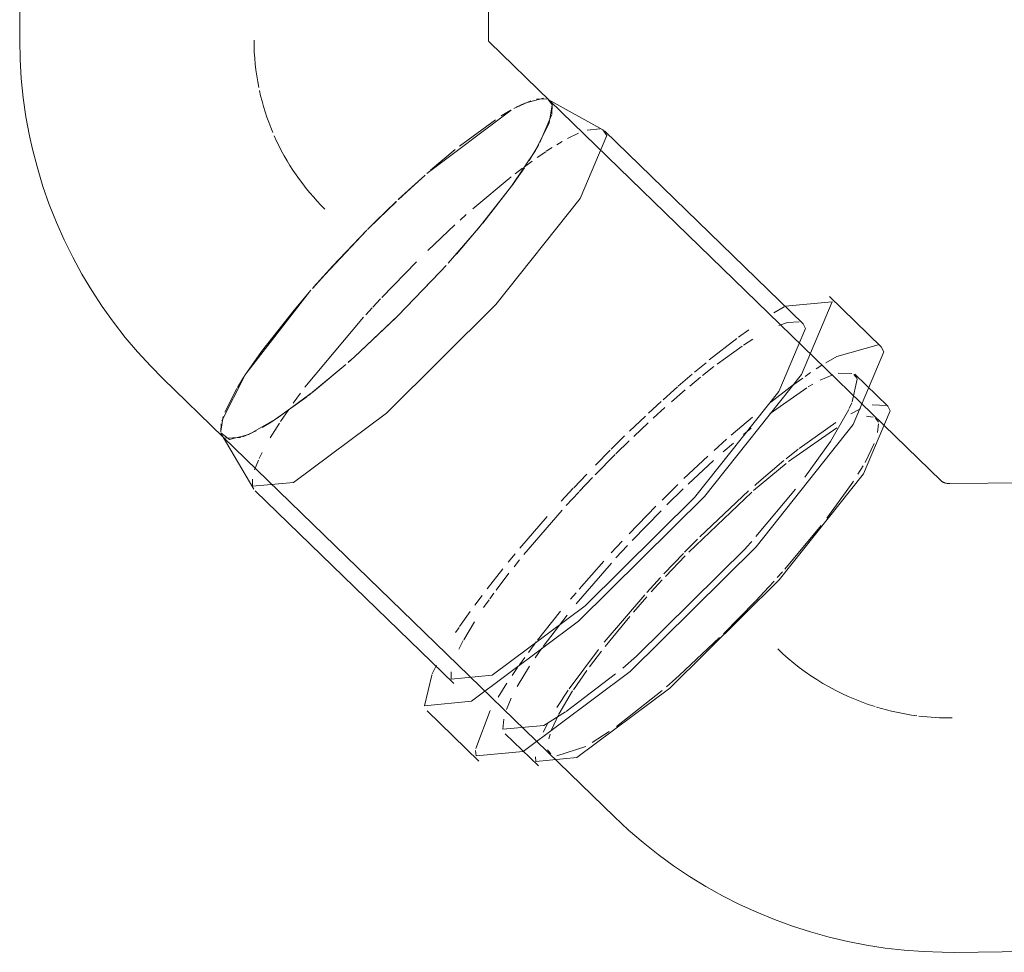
# Model space of a CAD drawing. Header units: millimetres. Extents: x -121 to 29920, y 1231 to 31888.
# Tile 85 of 106: x 7866 to 7971, y 15597 to 15696. Entities that reach past the tile are written whole.
import ezdxf

# ---------------------------------------------------------------- set-up
doc = ezdxf.new("R2010")
doc.units = ezdxf.units.MM
doc.layers.add('P-PIPE-____-OTLN', color=3, linetype='Continuous', lineweight=20)

# ---------------------------------------------------------------- blocks, each defined once
blk = doc.blocks.new('ADSK_ППР_Отвод канализационный_Составной - Отвод раструбный-V15-3D severage Left')
at = {"layer": 'P-PIPE-____-OTLN', "color": 22}
for p, q in [((-16919.14, 15752.06), (-16919.14, 15694.17)), ((-16869.14, 15694.17), (-16869.14, 15752.06)), ((-16862.6, 15687.71), (-16869.03, 15693.95)), ((-16856.95, 15684.62), (-16862.77, 15687.84)), ((-16862.36, 15687.26), (-16862.77, 15687.84)), ((-16856.95, 15684.62), (-16862.77, 15687.84)), ((-16862.36, 15687.26), (-16862.77, 15687.84)), ((-16862.36, 15687.26), (-16862.61, 15687.71)), ((-16820.86, 15647.18), (-16862.6, 15687.71)), ((-16856.95, 15684.62), (-16856.51, 15684.01)), ((-16856.95, 15684.62), (-16856.51, 15684.01)), ((-16835.58, 15663.91), (-16856.77, 15684.49)), ((-16835.58, 15663.91), (-16856.77, 15684.49)), ((-16865.05, 15680.95), (-16865.03, 15680.97)), ((-16865.05, 15680.95), (-16865.03, 15680.97)), ((-16837.48, 15665.79), (-16832.46, 15666.26)), ((-16837.48, 15665.79), (-16832.46, 15666.26)), ((-16827.25, 15661.47), (-16832.76, 15666.82)), ((-16827.25, 15661.47), (-16832.76, 15666.82)), ((-16835.58, 15663.91), (-16835.32, 15663.43)), ((-16835.58, 15663.91), (-16835.32, 15663.43)), ((-16827.25, 15661.47), (-16826.95, 15660.91)), ((-16827.25, 15661.47), (-16826.95, 15660.91)), ((-16903.86, 15658.08), (-16897.43, 15651.84)), ((-16826.54, 15655.13), (-16830.07, 15658.56)), ((-16826.54, 15655.13), (-16830.07, 15658.56)), ((-16826.54, 15655.13), (-16826.28, 15654.65)), ((-16826.54, 15655.13), (-16826.28, 15654.65)), ((-16897.68, 15652.29), (-16897.43, 15651.84)), ((-16897.68, 15652.29), (-16897.43, 15651.84)), ((-16897.56, 15652.01), (-16894.18, 15646.28)), ((-16897.56, 15652.01), (-16894.18, 15646.28)), ((-16897.43, 15651.84), (-16855.69, 15611.31)), ((-16810.84, 15646.96), (-16819.93, 15646.87)), ((-16894.04, 15646.11), (-16872.85, 15625.53)), ((-16894.04, 15646.11), (-16872.85, 15625.53)), ((-16875.97, 15623.18), (-16875.19, 15626.45)), ((-16875.97, 15623.18), (-16875.19, 15626.45)), ((-16875.67, 15622.62), (-16870.16, 15617.27)), ((-16875.67, 15622.62), (-16870.16, 15617.27)), ((-16867.34, 15620.18), (-16863.81, 15616.75)), ((-16867.34, 15620.18), (-16863.81, 15616.75)), ((-16819.45, 15596.87), (-16810.36, 15596.96))]:
    blk.add_line(p, q, dxfattribs=at)
at = {"layer": 'P-PIPE-____-OTLN', "color": 9}
for p, q in [((-16864.62, 15687.71), (-16866.44, 15686.88)), ((-16864.62, 15687.71), (-16866.44, 15686.88)), ((-16865.33, 15687.43), (-16866.17, 15687.02)), ((-16866.17, 15687.02), (-16865.33, 15687.43)), ((-16863.27, 15687.97), (-16865.27, 15687.45)), ((-16865.27, 15687.45), (-16863.27, 15687.97)), ((-16862.9, 15687.9), (-16864.02, 15687.89)), ((-16862.9, 15687.9), (-16864.02, 15687.89)), ((-16862.38, 15686.31), (-16862.36, 15687.26)), ((-16862.38, 15686.31), (-16862.36, 15687.26)), ((-16866.73, 15686.71), (-16875.7, 15679.96)), ((-16866.73, 15686.71), (-16875.7, 15679.96)), ((-16866.76, 15686.69), (-16867.77, 15686.09)), ((-16867.77, 15686.09), (-16866.76, 15686.69)), ((-16863.65, 15683.25), (-16862.39, 15686.25)), ((-16863.65, 15683.25), (-16862.39, 15686.25)), ((-16868.38, 15685.69), (-16872.23, 15682.87)), ((-16872.23, 15682.87), (-16868.38, 15685.69)), ((-16864.8, 15681.32), (-16863.76, 15683.05)), ((-16864.8, 15681.32), (-16863.76, 15683.05)), ((-16872.68, 15682.5), (-16875.32, 15680.29)), ((-16875.32, 15680.29), (-16872.68, 15682.5)), ((-16866.4, 15678.98), (-16865.31, 15680.54)), ((-16866.4, 15678.98), (-16865.31, 15680.54)), ((-16875.9, 15679.78), (-16878.64, 15677.28)), ((-16875.9, 15679.78), (-16878.64, 15677.28)), ((-16869.75, 15674.66), (-16866.44, 15678.93)), ((-16869.75, 15674.66), (-16866.44, 15678.93)), ((-16878.96, 15676.98), (-16881.9, 15674.12)), ((-16878.96, 15676.98), (-16881.9, 15674.12)), ((-16881.22, 15674.8), (-16878.99, 15676.95)), ((-16882.03, 15673.99), (-16881.22, 15674.8)), ((-16872.56, 15671.36), (-16869.88, 15674.5)), ((-16872.56, 15671.36), (-16869.88, 15674.5)), ((-16878.84, 15664.73), (-16874.31, 15669.43)), ((-16878.84, 15664.73), (-16874.31, 15669.43)), ((-16874.29, 15669.45), (-16873.66, 15670.14)), ((-16874.29, 15669.45), (-16873.66, 15670.14)), ((-16888.23, 15667.32), (-16895.01, 15658.58)), ((-16888.23, 15667.32), (-16895.01, 15658.58)), ((-16883.47, 15660.36), (-16878.99, 15664.58)), ((-16883.47, 15660.36), (-16878.99, 15664.58)), ((-16884.09, 15659.81), (-16883.5, 15660.34)), ((-16884.09, 15659.81), (-16883.5, 15660.34)), ((-16888.33, 15656.27), (-16884.74, 15659.24)), ((-16888.33, 15656.27), (-16884.74, 15659.24)), ((-16895.12, 15658.41), (-16897.58, 15653.57)), ((-16895.12, 15658.41), (-16897.58, 15653.57)), ((-16895.22, 15658.25), (-16895.91, 15657.14)), ((-16895.91, 15657.14), (-16895.22, 15658.25)), ((-16895.99, 15657), (-16897.27, 15654.49)), ((-16897.27, 15654.49), (-16895.99, 15657)), ((-16892.1, 15653.57), (-16888.5, 15656.14)), ((-16892.1, 15653.57), (-16888.5, 15656.14)), ((-16897.43, 15654.04), (-16897.7, 15652.46)), ((-16897.7, 15652.46), (-16897.43, 15654.04)), ((-16897.65, 15653.25), (-16897.7, 15652.39)), ((-16897.65, 15653.25), (-16897.7, 15652.39)), ((-16893.26, 15652.87), (-16892.15, 15653.54)), ((-16893.26, 15652.87), (-16892.15, 15653.54)), ((-16897.26, 15651.71), (-16895.54, 15651.8)), ((-16897.26, 15651.71), (-16895.54, 15651.8)), ((-16895.35, 15651.86), (-16893.93, 15652.5)), ((-16895.35, 15651.86), (-16893.93, 15652.5))]:
    blk.add_line(p, q, dxfattribs=at)
at = {"layer": 'P-PIPE-____-OTLN', "color": 10}
for p, q in [((-16860.71, 15683.68), (-16859.52, 15684.26)), ((-16860.71, 15683.68), (-16859.52, 15684.26)), ((-16858.61, 15684.59), (-16857.21, 15684.72)), ((-16858.61, 15684.59), (-16857.21, 15684.72)), ((-16861.86, 15683.02), (-16861.27, 15683.37)), ((-16861.86, 15683.02), (-16861.27, 15683.37)), ((-16863.95, 15681.65), (-16863.03, 15682.27)), ((-16863.95, 15681.65), (-16863.03, 15682.27)), ((-16862.97, 15682.32), (-16862.36, 15682.71)), ((-16862.97, 15682.32), (-16862.36, 15682.71)), ((-16865.3, 15680.67), (-16864.48, 15681.27)), ((-16865.3, 15680.67), (-16864.48, 15681.27)), ((-16866.28, 15679.93), (-16865.49, 15680.53)), ((-16866.28, 15679.93), (-16865.49, 15680.53)), ((-16870.79, 15676.19), (-16866.73, 15679.58)), ((-16870.79, 15676.19), (-16866.73, 15679.58)), ((-16872.14, 15674.98), (-16871.5, 15675.56)), ((-16872.14, 15674.98), (-16871.5, 15675.56)), ((-16875.61, 15671.72), (-16872.71, 15674.46)), ((-16875.61, 15671.72), (-16872.71, 15674.46)), ((-16880.53, 15666.72), (-16876.82, 15670.54)), ((-16880.53, 15666.72), (-16876.82, 15670.54)), ((-16881.47, 15665.71), (-16880.66, 15666.58)), ((-16881.47, 15665.71), (-16880.66, 15666.58)), ((-16882.22, 15664.89), (-16881.56, 15665.61)), ((-16882.22, 15664.89), (-16881.56, 15665.61)), ((-16838.7, 15665.07), (-16837.59, 15665.73)), ((-16838.7, 15665.07), (-16837.59, 15665.73)), ((-16888.71, 15657.15), (-16882.46, 15664.63)), ((-16888.71, 15657.15), (-16882.46, 15664.63)), ((-16837.25, 15664.06), (-16835.98, 15664.13)), ((-16837.25, 15664.06), (-16835.98, 15664.13)), ((-16842.46, 15662.48), (-16841.36, 15663.28)), ((-16842.46, 15662.48), (-16841.36, 15663.28)), ((-16838.16, 15663.75), (-16837.25, 15664.06)), ((-16838.16, 15663.75), (-16837.25, 15664.06)), ((-16845.58, 15660.06), (-16842.64, 15662.35)), ((-16845.58, 15660.06), (-16842.64, 15662.35)), ((-16841.93, 15661.64), (-16840.94, 15662.28)), ((-16841.93, 15661.64), (-16840.94, 15662.28)), ((-16844.74, 15659.62), (-16842.08, 15661.54)), ((-16844.74, 15659.62), (-16842.08, 15661.54)), ((-16847.15, 15658.77), (-16845.93, 15659.77)), ((-16847.15, 15658.77), (-16845.93, 15659.77)), ((-16846.29, 15658.4), (-16845.09, 15659.35)), ((-16846.29, 15658.4), (-16845.09, 15659.35)), ((-16834.17, 15659.11), (-16833.58, 15659.49)), ((-16834.17, 15659.11), (-16833.58, 15659.49)), ((-16848.9, 15657.26), (-16847.4, 15658.56)), ((-16848.9, 15657.26), (-16847.4, 15658.56)), ((-16847.65, 15657.28), (-16846.51, 15658.22)), ((-16847.65, 15657.28), (-16846.51, 15658.22)), ((-16836.93, 15657.18), (-16835.61, 15658.13)), ((-16836.93, 15657.18), (-16835.61, 15658.13)), ((-16835.36, 15658.31), (-16834.78, 15658.71)), ((-16835.36, 15658.31), (-16834.78, 15658.71)), ((-16833.76, 15657.89), (-16832.41, 15658.48)), ((-16833.76, 15657.89), (-16832.41, 15658.48)), ((-16831.83, 15658.66), (-16830.37, 15658.63)), ((-16831.83, 15658.66), (-16830.37, 15658.63)), ((-16829.81, 15658.01), (-16830.34, 15655.61)), ((-16829.81, 15658.01), (-16830.34, 15655.61)), ((-16830.18, 15658.52), (-16829.81, 15658.08)), ((-16830.18, 15658.52), (-16829.81, 15658.08)), ((-16850.52, 15655.81), (-16848.98, 15657.19)), ((-16850.52, 15655.81), (-16848.98, 15657.19)), ((-16849.6, 15655.61), (-16848.15, 15656.86)), ((-16849.6, 15655.61), (-16848.15, 15656.86)), ((-16839.09, 15654.35), (-16835.19, 15657.07)), ((-16839.09, 15654.35), (-16835.19, 15657.07)), ((-16839.03, 15655.56), (-16836.95, 15657.16)), ((-16839.03, 15655.56), (-16836.95, 15657.16)), ((-16835.02, 15657.18), (-16834.52, 15657.48)), ((-16835.02, 15657.18), (-16834.52, 15657.48)), ((-16889.98, 15655.45), (-16889.18, 15656.53)), ((-16889.98, 15655.45), (-16889.18, 15656.53)), ((-16891.33, 15653.49), (-16890.44, 15654.79)), ((-16891.33, 15653.49), (-16890.44, 15654.79)), ((-16852.05, 15654.4), (-16850.72, 15655.62)), ((-16852.05, 15654.4), (-16850.72, 15655.62)), ((-16851.56, 15653.85), (-16850.31, 15654.98)), ((-16851.56, 15653.85), (-16850.31, 15654.98)), ((-16830.39, 15655.49), (-16830.66, 15654.87)), ((-16830.39, 15655.49), (-16830.66, 15654.87)), ((-16830.49, 15654.32), (-16829.47, 15654.83)), ((-16830.49, 15654.32), (-16829.47, 15654.83)), ((-16828.21, 15655.29), (-16826.63, 15655.21)), ((-16828.21, 15655.29), (-16826.63, 15655.21)), ((-16854.09, 15652.46), (-16852.4, 15654.06)), ((-16854.09, 15652.46), (-16852.4, 15654.06)), ((-16843.26, 15652.03), (-16840.99, 15653.97)), ((-16843.26, 15652.03), (-16840.99, 15653.97)), ((-16828.83, 15654.06), (-16828.09, 15653.96)), ((-16828.83, 15654.06), (-16828.09, 15653.96)), ((-16827.86, 15653.84), (-16827.52, 15653.43)), ((-16827.86, 15653.84), (-16827.52, 15653.43)), ((-16892.43, 15651.74), (-16891.44, 15653.32)), ((-16892.43, 15651.74), (-16891.44, 15653.32)), ((-16853.63, 15651.91), (-16852.1, 15653.35)), ((-16853.63, 15651.91), (-16852.1, 15653.35)), ((-16841.92, 15652.11), (-16841.1, 15652.78)), ((-16841.92, 15652.11), (-16841.1, 15652.78)), ((-16837.13, 15649.22), (-16831.98, 15652.82)), ((-16837.13, 15649.22), (-16831.98, 15652.82)), ((-16836.01, 15650.6), (-16832.08, 15653.39)), ((-16836.01, 15650.6), (-16832.08, 15653.39)), ((-16827.52, 15653.26), (-16827.63, 15652.32)), ((-16827.52, 15653.26), (-16827.63, 15652.32)), ((-16856.04, 15650.53), (-16854.61, 15651.95)), ((-16856.04, 15650.53), (-16854.61, 15651.95)), ((-16845.08, 15650.4), (-16843.75, 15651.6)), ((-16845.08, 15650.4), (-16843.75, 15651.6)), ((-16855.55, 15650.04), (-16854.12, 15651.44)), ((-16855.55, 15650.04), (-16854.12, 15651.44)), ((-16844.09, 15650.27), (-16843.01, 15651.2)), ((-16844.09, 15650.27), (-16843.01, 15651.2)), ((-16837.39, 15649.51), (-16836.09, 15650.54)), ((-16837.39, 15649.51), (-16836.09, 15650.54)), ((-16828, 15651.15), (-16828.97, 15649.14)), ((-16828, 15651.15), (-16828.97, 15649.14)), ((-16893.6, 15649.54), (-16893.28, 15650.2)), ((-16893.6, 15649.54), (-16893.28, 15650.2)), ((-16857.75, 15647.82), (-16855.63, 15649.96)), ((-16857.75, 15647.82), (-16855.63, 15649.96)), ((-16857.73, 15648.84), (-16856.14, 15650.44)), ((-16857.73, 15648.84), (-16856.14, 15650.44)), ((-16848.29, 15647.41), (-16845.75, 15649.79)), ((-16848.29, 15647.41), (-16845.75, 15649.79)), ((-16894.08, 15648.35), (-16893.68, 15649.37)), ((-16894.08, 15648.35), (-16893.68, 15649.37)), ((-16847.84, 15646.81), (-16845.13, 15649.34)), ((-16847.84, 15646.81), (-16845.13, 15649.34)), ((-16840.86, 15646.12), (-16837.38, 15649.02)), ((-16840.86, 15646.12), (-16837.38, 15649.02)), ((-16829.18, 15648.76), (-16829.72, 15647.87)), ((-16829.18, 15648.76), (-16829.72, 15647.87)), ((-16894.3, 15646.59), (-16894.32, 15647.36)), ((-16894.3, 15646.59), (-16894.32, 15647.36)), ((-16860.04, 15646.43), (-16858.66, 15647.88)), ((-16860.04, 15646.43), (-16858.66, 15647.88)), ((-16859.46, 15646.02), (-16858.05, 15647.51)), ((-16859.46, 15646.02), (-16858.05, 15647.51)), ((-16861.37, 15645.01), (-16860.09, 15646.38)), ((-16861.37, 15645.01), (-16860.09, 15646.38)), ((-16850.62, 15645.12), (-16848.94, 15646.78)), ((-16850.62, 15645.12), (-16848.94, 15646.78)), ((-16850.12, 15644.59), (-16848.37, 15646.3)), ((-16850.12, 15644.59), (-16848.37, 15646.3)), ((-16836.38, 15646.28), (-16840.6, 15641.22)), ((-16836.38, 15646.28), (-16840.6, 15641.22)), ((-16830.51, 15646.66), (-16833.06, 15643.17)), ((-16830.51, 15646.66), (-16833.06, 15643.17)), ((-16830.19, 15647.14), (-16830.51, 15646.66)), ((-16830.19, 15647.14), (-16830.51, 15646.66)), ((-16860.84, 15644.52), (-16859.51, 15645.97)), ((-16860.84, 15644.52), (-16859.51, 15645.97)), ((-16847.77, 15639.54), (-16841.05, 15645.96)), ((-16847.77, 15639.54), (-16841.05, 15645.96)), ((-16846.59, 15641.19), (-16841.39, 15646.09)), ((-16846.59, 15641.19), (-16841.39, 15646.09)), ((-16854.12, 15641.53), (-16851.29, 15644.45)), ((-16854.12, 15641.53), (-16851.29, 15644.45)), ((-16865.79, 15639.98), (-16862.86, 15643.37)), ((-16865.79, 15639.98), (-16862.86, 15643.37)), ((-16865.35, 15639.32), (-16861.27, 15644.05)), ((-16865.35, 15639.32), (-16861.27, 15644.05)), ((-16853.81, 15640.81), (-16850.73, 15643.98)), ((-16853.81, 15640.81), (-16850.73, 15643.98)), ((-16833.65, 15642.41), (-16837.53, 15637.75)), ((-16833.65, 15642.41), (-16837.53, 15637.75)), ((-16856.04, 15639.47), (-16854.89, 15640.72)), ((-16856.04, 15639.47), (-16854.89, 15640.72)), ((-16855.54, 15638.95), (-16854.31, 15640.28)), ((-16855.54, 15638.95), (-16854.31, 15640.28)), ((-16848.21, 15639.55), (-16846.85, 15640.93)), ((-16848.21, 15639.55), (-16846.85, 15640.93)), ((-16841.06, 15640.7), (-16841.65, 15640.04)), ((-16841.06, 15640.7), (-16841.65, 15640.04)), ((-16867.03, 15638.48), (-16866.3, 15639.37)), ((-16867.03, 15638.48), (-16866.3, 15639.37)), ((-16850.42, 15637.25), (-16848.34, 15639.42)), ((-16850.42, 15637.25), (-16848.34, 15639.42)), ((-16850.26, 15636.96), (-16848.15, 15639.16)), ((-16850.26, 15636.96), (-16848.15, 15639.16)), ((-16866.41, 15638), (-16865.83, 15638.73)), ((-16866.41, 15638), (-16865.83, 15638.73)), ((-16859.77, 15634.03), (-16856.03, 15638.4)), ((-16859.77, 15634.03), (-16856.03, 15638.4)), ((-16859.47, 15635.6), (-16856.83, 15638.6)), ((-16859.47, 15635.6), (-16856.83, 15638.6)), ((-16869.29, 15635.63), (-16867.6, 15637.78)), ((-16869.29, 15635.63), (-16867.6, 15637.78)), ((-16868.31, 15635.52), (-16866.96, 15637.31)), ((-16868.31, 15635.52), (-16866.96, 15637.31)), ((-16852.23, 15635.27), (-16850.77, 15636.87)), ((-16852.23, 15635.27), (-16850.77, 15636.87)), ((-16837.79, 15637.45), (-16838.33, 15636.85)), ((-16837.79, 15637.45), (-16838.33, 15636.85)), ((-16851.77, 15635.32), (-16850.6, 15636.59)), ((-16851.77, 15635.32), (-16850.6, 15636.59)), ((-16839.27, 15635.81), (-16840.61, 15634.38)), ((-16839.27, 15635.81), (-16840.61, 15634.38)), ((-16838.67, 15636.47), (-16839.27, 15635.81)), ((-16838.67, 15636.47), (-16839.27, 15635.81)), ((-16870.58, 15633.92), (-16869.81, 15634.95)), ((-16870.58, 15633.92), (-16869.81, 15634.95)), ((-16869, 15634.58), (-16868.56, 15635.18)), ((-16869, 15634.58), (-16868.56, 15635.18)), ((-16860.38, 15634.53), (-16859.79, 15635.23)), ((-16860.38, 15634.53), (-16859.79, 15635.23)), ((-16856.79, 15629.96), (-16852.46, 15635.02)), ((-16856.79, 15629.96), (-16852.46, 15635.02)), ((-16853.66, 15633.16), (-16852.25, 15634.78)), ((-16853.66, 15633.16), (-16852.25, 15634.78)), ((-16869.65, 15633.64), (-16869.08, 15634.46)), ((-16869.65, 15633.64), (-16869.08, 15634.46)), ((-16840.64, 15634.34), (-16844.06, 15630.86)), ((-16840.64, 15634.34), (-16844.06, 15630.86)), ((-16872.22, 15631.62), (-16871.08, 15633.24)), ((-16872.22, 15631.62), (-16871.08, 15633.24)), ((-16863.89, 15630.17), (-16861.45, 15633.25)), ((-16863.89, 15630.17), (-16861.45, 15633.25)), ((-16863.3, 15629.48), (-16860.74, 15632.82)), ((-16863.3, 15629.48), (-16860.74, 15632.82)), ((-16856.68, 15629.5), (-16854.07, 15632.68)), ((-16856.68, 15629.5), (-16854.07, 15632.68)), ((-16871.78, 15630.21), (-16870.64, 15632.14)), ((-16871.78, 15630.21), (-16870.64, 15632.14)), ((-16872.65, 15630.98), (-16872.28, 15631.53)), ((-16872.65, 15630.98), (-16872.28, 15631.53)), ((-16872.3, 15629.22), (-16871.83, 15630.13)), ((-16872.3, 15629.22), (-16871.83, 15630.13)), ((-16864.87, 15628.87), (-16864.04, 15629.98)), ((-16864.87, 15628.87), (-16864.04, 15629.98)), ((-16844.49, 15630.44), (-16848.79, 15626.39)), ((-16844.49, 15630.44), (-16848.79, 15626.39)), ((-16864.15, 15628.27), (-16863.43, 15629.3)), ((-16864.15, 15628.27), (-16863.43, 15629.3)), ((-16860.53, 15624.98), (-16857.4, 15629.19)), ((-16860.53, 15624.98), (-16857.4, 15629.19)), ((-16858.36, 15627.31), (-16857.09, 15628.98)), ((-16858.36, 15627.31), (-16857.09, 15628.98)), ((-16875.17, 15626.49), (-16874.68, 15627.52)), ((-16875.17, 15626.49), (-16874.68, 15627.52)), ((-16866.06, 15625.24), (-16864.75, 15627.39)), ((-16866.06, 15625.24), (-16864.75, 15627.39)), ((-16865.84, 15627.53), (-16865.27, 15628.33)), ((-16865.84, 15627.53), (-16865.27, 15628.33)), ((-16873.11, 15626.01), (-16873.13, 15626.8)), ((-16873.11, 15626.01), (-16873.13, 15626.8)), ((-16866.62, 15626.41), (-16866.04, 15627.25)), ((-16866.62, 15626.41), (-16866.04, 15627.25)), ((-16855.57, 15626.57), (-16860.85, 15622.57)), ((-16855.57, 15626.57), (-16860.85, 15622.57)), ((-16860.08, 15624.87), (-16858.64, 15626.93)), ((-16860.08, 15624.87), (-16858.64, 15626.93)), ((-16868.11, 15624.1), (-16867.17, 15625.58)), ((-16868.11, 15624.1), (-16867.17, 15625.58)), ((-16861.63, 15622.28), (-16860.16, 15624.75)), ((-16861.63, 15622.28), (-16860.16, 15624.75)), ((-16861.2, 15623.98), (-16860.63, 15624.84)), ((-16861.2, 15623.98), (-16860.63, 15624.84)), ((-16850.62, 15624.79), (-16855.49, 15620.96)), ((-16850.62, 15624.79), (-16855.49, 15620.96)), ((-16867.2, 15622.78), (-16866.71, 15623.97)), ((-16867.2, 15622.78), (-16866.71, 15623.97)), ((-16861.84, 15622.98), (-16861.21, 15623.96)), ((-16861.84, 15622.98), (-16861.21, 15623.96)), ((-16870.49, 15618.63), (-16868.94, 15622.66)), ((-16870.49, 15618.63), (-16868.94, 15622.66)), ((-16862.4, 15620.6), (-16861.67, 15622.22)), ((-16862.4, 15620.6), (-16861.67, 15622.22)), ((-16867.6, 15620.66), (-16867.5, 15621.76)), ((-16867.6, 15620.66), (-16867.5, 15621.76)), ((-16863.29, 15620.37), (-16862.81, 15621.31)), ((-16863.29, 15620.37), (-16862.81, 15621.31)), ((-16862.7, 15619.63), (-16862.56, 15620.16)), ((-16862.7, 15619.63), (-16862.56, 15620.16)), ((-16856.26, 15620.42), (-16858.06, 15619.25)), ((-16856.26, 15620.42), (-16858.06, 15619.25)), ((-16870.46, 15617.83), (-16870.51, 15618.4)), ((-16870.46, 15617.83), (-16870.51, 15618.4)), ((-16862.49, 15618.05), (-16862.83, 15618.46)), ((-16862.49, 15618.05), (-16862.83, 15618.46)), ((-16858.76, 15618.84), (-16861.84, 15617.83)), ((-16858.76, 15618.84), (-16861.84, 15617.83)), ((-16864.07, 15617.23), (-16864.11, 15617.72)), ((-16864.07, 15617.23), (-16864.11, 15617.72))]:
    blk.add_line(p, q, dxfattribs=at)
at = {"layer": 'P-PIPE-____-OTLN', "color": 22}
for points in [[(-16919.14, 15694.17, 0), (-16919.1, 15692.12, 0), (-16918.98, 15690.07, 0), (-16918.77, 15688.03, 0), (-16918.48, 15686, 0), (-16918.1, 15683.98, 0), (-16917.78, 15682.53, 0)], [(-16869.14, 15694.12, 0), (-16869.14, 15694.13, 0), (-16869.14, 15694.13, 0), (-16869.14, 15694.14, 0), (-16869.14, 15694.15, 0), (-16869.14, 15694.16, 0), (-16869.14, 15694.17, 0)], [(-16869.03, 15693.95, 0), (-16869.05, 15693.97, 0), (-16869.06, 15693.99, 0), (-16869.08, 15694, 0), (-16869.09, 15694.02, 0), (-16869.1, 15694.03, 0), (-16869.11, 15694.05, 0), (-16869.11, 15694.06, 0), (-16869.12, 15694.07, 0), (-16869.12, 15694.08, 0), (-16869.13, 15694.09, 0), (-16869.13, 15694.1, 0), (-16869.13, 15694.1, 0), (-16869.14, 15694.11, 0), (-16869.14, 15694.12, 0)], [(-16862.6, 15687.71, 0), (-16862.36, 15687.26, 0), (-16862.65, 15685.37, 0), (-16864.13, 15682.41, 0), (-16866.69, 15678.59, 0), (-16870.15, 15674.17, 0), (-16873.42, 15670.4, 0)], [(-16873.42, 15670.4, 0), (-16870.15, 15674.17, 0), (-16866.69, 15678.59, 0), (-16864.13, 15682.41, 0), (-16862.65, 15685.37, 0), (-16862.36, 15687.26, 0)], [(-16856.51, 15684.01, 0), (-16859.37, 15677.27, 0), (-16868.35, 15665.97, 0), (-16880.03, 15654.4, 0), (-16889.94, 15647, 0), (-16894.3, 15646.59, 0)], [(-16856.51, 15684.01, 0), (-16859.37, 15677.27, 0), (-16868.35, 15665.97, 0), (-16880.03, 15654.4, 0), (-16889.94, 15647, 0), (-16894.3, 15646.59, 0)], [(-16917.78, 15682.53, 0), (-16917.26, 15680.54, 0), (-16916.66, 15678.58, 0), (-16915.99, 15676.65, 0), (-16915.23, 15674.74, 0), (-16914.4, 15672.86, 0), (-16913.49, 15671.02, 0), (-16912.51, 15669.22, 0), (-16911.46, 15667.47, 0), (-16910.33, 15665.75, 0), (-16909.14, 15664.09, 0), (-16907.88, 15662.47, 0), (-16906.56, 15660.91, 0), (-16905.17, 15659.4, 0), (-16903.86, 15658.08, 0)], [(-16884.1, 15659.8, 0), (-16883.43, 15660.4, 0), (-16878.82, 15664.75, 0), (-16874.29, 15669.45, 0), (-16873.65, 15670.15, 0)], [(-16873.65, 15670.15, 0), (-16874.29, 15669.45, 0), (-16878.82, 15664.75, 0)], [(-16832.46, 15666.26, 0), (-16835.75, 15658.51, 0), (-16846.09, 15645.49, 0), (-16859.54, 15632.18, 0), (-16870.95, 15623.65, 0), (-16875.97, 15623.18, 0)], [(-16832.46, 15666.26, 0), (-16835.75, 15658.51, 0), (-16846.09, 15645.49, 0), (-16859.54, 15632.18, 0), (-16870.95, 15623.65, 0), (-16875.97, 15623.18, 0)], [(-16878.82, 15664.75, 0), (-16883.43, 15660.4, 0), (-16884.1, 15659.8, 0)], [(-16835.32, 15663.43, 0), (-16838.18, 15656.7, 0), (-16847.16, 15645.39, 0), (-16858.84, 15633.83, 0), (-16868.75, 15626.42, 0), (-16873.11, 15626.01, 0)], [(-16835.32, 15663.43, 0), (-16838.18, 15656.7, 0), (-16847.16, 15645.39, 0), (-16858.84, 15633.83, 0), (-16868.75, 15626.42, 0), (-16873.11, 15626.01, 0)], [(-16826.95, 15660.91, 0), (-16830.24, 15653.16, 0), (-16840.58, 15640.14, 0), (-16854.03, 15626.83, 0), (-16865.44, 15618.3, 0), (-16870.46, 15617.83, 0)], [(-16826.95, 15660.91, 0), (-16830.24, 15653.16, 0), (-16840.58, 15640.14, 0), (-16854.03, 15626.83, 0), (-16865.44, 15618.3, 0), (-16870.46, 15617.83, 0)], [(-16897.68, 15652.29, 0), (-16896.76, 15651.58, 0), (-16894.71, 15652.12, 0), (-16891.66, 15653.86, 0), (-16887.81, 15656.68, 0), (-16884.36, 15659.57, 0)], [(-16884.36, 15659.57, 0), (-16887.81, 15656.68, 0), (-16891.66, 15653.86, 0), (-16894.71, 15652.12, 0), (-16896.76, 15651.58, 0), (-16897.68, 15652.29, 0)], [(-16826.28, 15654.65, 0), (-16829.14, 15647.92, 0), (-16838.12, 15636.61, 0), (-16849.8, 15625.05, 0), (-16859.71, 15617.65, 0), (-16864.07, 15617.23, 0)], [(-16826.28, 15654.65, 0), (-16829.14, 15647.92, 0), (-16838.12, 15636.61, 0), (-16849.8, 15625.05, 0), (-16859.71, 15617.65, 0), (-16864.07, 15617.23, 0)], [(-16819.93, 15646.87, 0), (-16820, 15646.87, 0), (-16820.07, 15646.87, 0), (-16820.14, 15646.88, 0), (-16820.2, 15646.89, 0), (-16820.27, 15646.9, 0), (-16820.33, 15646.91, 0), (-16820.38, 15646.93, 0), (-16820.44, 15646.94, 0), (-16820.49, 15646.96, 0), (-16820.54, 15646.98, 0), (-16820.59, 15647, 0), (-16820.63, 15647.02, 0), (-16820.67, 15647.04, 0), (-16820.71, 15647.06, 0), (-16820.74, 15647.08, 0), (-16820.77, 15647.11, 0), (-16820.8, 15647.13, 0), (-16820.83, 15647.15, 0), (-16820.85, 15647.17, 0), (-16820.86, 15647.18, 0)], [(-16855.69, 15611.31, 0), (-16854.2, 15609.91, 0), (-16852.65, 15608.58, 0), (-16851.04, 15607.31, 0), (-16849.39, 15606.11, 0), (-16847.7, 15604.97, 0), (-16845.96, 15603.91, 0), (-16844.18, 15602.91, 0), (-16842.36, 15601.99, 0), (-16840.5, 15601.14, 0), (-16838.62, 15600.36, 0), (-16836.71, 15599.66, 0), (-16834.77, 15599.04, 0), (-16832.81, 15598.49, 0), (-16830.82, 15598.03, 0), (-16828.83, 15597.64, 0), (-16826.82, 15597.33, 0), (-16824.8, 15597.1, 0), (-16822.77, 15596.95, 0), (-16820.74, 15596.88, 0), (-16819.45, 15596.87, 0)]]:
    blk.add_polyline3d(points, dxfattribs=at)
at = {"layer": 'P-PIPE-____-OTLN', "color": 9}
for points in [[(-16875.94, 15679.75, 0), (-16876.6, 15679.15, 0), (-16878.76, 15677.17, 0)], [(-16878.75, 15677.18, 0), (-16876.6, 15679.15, 0), (-16875.94, 15679.75, 0)], [(-16879.01, 15676.93, 0), (-16881.22, 15674.8, 0), (-16882.01, 15674.01, 0)], [(-16882.12, 15673.9, 0), (-16886.61, 15669.15, 0), (-16887.9, 15667.7, 0)], [(-16882.12, 15673.9, 0), (-16886.61, 15669.15, 0), (-16887.9, 15667.7, 0)], [(-16882.13, 15673.89, 0), (-16885.74, 15670.1, 0), (-16887.8, 15667.81, 0)], [(-16887.8, 15667.81, 0), (-16885.74, 15670.1, 0), (-16882.15, 15673.87, 0)], [(-16888.07, 15667.5, 0), (-16889.88, 15665.38, 0), (-16893.35, 15660.96, 0), (-16895.16, 15658.35, 0)], [(-16895.16, 15658.35, 0), (-16893.35, 15660.96, 0), (-16889.88, 15665.38, 0), (-16888.07, 15667.5, 0)]]:
    blk.add_polyline3d(points, dxfattribs=at)
at = {"layer": 'P-PIPE-____-OTLN', "color": 10}
for points in [[(-16833.16, 15659.75, 0), (-16831.98, 15660.44, 0), (-16827.57, 15661.68, 0)], [(-16833.16, 15659.75, 0), (-16831.98, 15660.44, 0), (-16827.57, 15661.68, 0)], [(-16830.71, 15654.76, 0), (-16832.67, 15651.35, 0), (-16835.4, 15647.54, 0)], [(-16830.71, 15654.76, 0), (-16832.67, 15651.35, 0), (-16835.4, 15647.54, 0)], [(-16840.74, 15646.68, 0), (-16840.56, 15646.84, 0), (-16837.63, 15649.32, 0)], [(-16840.74, 15646.68, 0), (-16840.56, 15646.84, 0), (-16837.63, 15649.32, 0)], [(-16841.66, 15640.03, 0), (-16853.33, 15628.48, 0), (-16854.82, 15627.2, 0)], [(-16841.66, 15640.03, 0), (-16853.33, 15628.48, 0), (-16854.82, 15627.2, 0)], [(-16848.79, 15626.39, 0), (-16849.49, 15625.76, 0), (-16850.14, 15625.2, 0)], [(-16848.79, 15626.39, 0), (-16849.49, 15625.76, 0), (-16850.14, 15625.2, 0)], [(-16860.91, 15622.53, 0), (-16863.24, 15621.07, 0), (-16867.6, 15620.66, 0)], [(-16860.91, 15622.53, 0), (-16863.24, 15621.07, 0), (-16867.6, 15620.66, 0)]]:
    blk.add_polyline3d(points, dxfattribs=at)
at = {"layer": 'P-PIPE-____-OTLN', "color": 9}
for centre, start_param, end_param in [((-16867.86, 15694.42), 2.912586, 3.109983), ((-16867.86, 15694.42), 3.122108, 3.305285), ((-16867.86, 15694.42), 3.320508, 3.690667), ((-16819.69, 15647.65), 3.697984, 4.165454), ((-16819.69, 15647.65), 4.171801, 4.339672), ((-16819.69, 15647.65), 4.348088, 4.483383)]:
    blk.add_ellipse(centre, major_axis=(25.6, 6.1), ratio=0.978432, start_param=start_param, end_param=end_param, dxfattribs=at)

msp = doc.modelspace()

# ---------------------------------------------------------------- block references
at = {"layer": 'P-PIPE-____-OTLN', "color": 9}
msp.add_blockref('ADSK_ППР_Отвод канализационный_Составной - Отвод раструбный-V15-3D severage Left', (24784.89, 0), dxfattribs=at)

doc.saveas('drawing.dxf')
